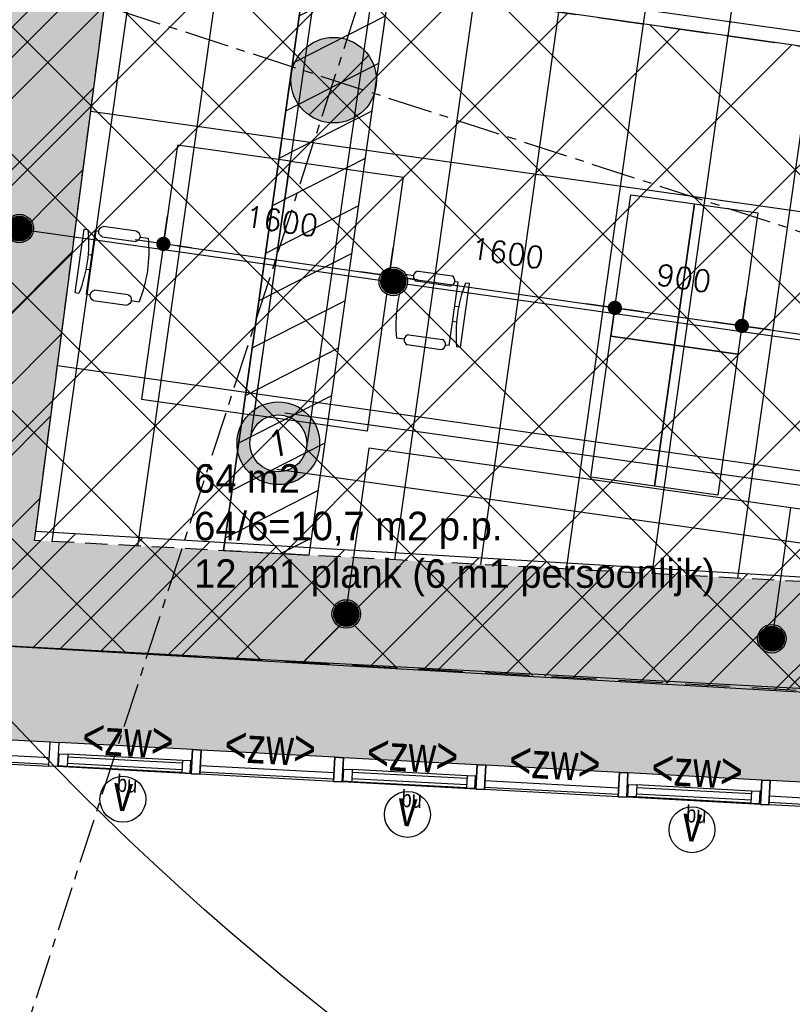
# Model space of a CAD drawing. Header units: millimetres. Extents: x -4106 to 114694, y -37499 to 54647.
# Tile 5 of 109: x 22893 to 28315, y 19017 to 25922. Entities that reach past the tile are written whole.
import ezdxf
from ezdxf.enums import TextEntityAlignment as Align

# ---------------------------------------------------------------- set-up
doc = ezdxf.new("R2010")
doc.units = ezdxf.units.MM
doc.header["$LTSCALE"] = 50
for name, pattern in [('B0301', [25, 12.5, -6.25, 0, -6.25]), ('B0702', [4.6875, 3.125, -1.5625]), ('XREF_05-werkset$0$B0702', [4.6875, 3.125, -1.5625]), ('XREF_STRAMIEN$0$B0201', [50, 31.25, -6.25, 6.25, -6.25])]:
    doc.linetypes.add(name, pattern=pattern)
for name, color, linetype in [('FOK_ BRANDSLANGHASPELS', 2, 'Continuous'), ('FOK_07_STRAMIEN', 13, 'B0301'), ('FOK_08---_MAATVOERING', 2, 'Continuous'), ('FOK_22_BINNENWANDEN', 2, 'Continuous'), ('FOK_82_LOS MEUBILAIR', 1, 'Continuous'), ('XREF_05-werkset$0$AA28G---_PREFABBETON', 242, 'Continuous'), ('XREF_05-werkset$0$AI31----_BUITENKOZ', 242, 'Continuous'), ('XREF_05-werkset$0$AI31XH4-_ALUMINIUM', 242, 'Continuous'), ('XREF_05-werkset$0$AI32XI--_HOUT', 242, 'Continuous'), ('XREF_05-werkset$0$AI43S---_TEGELS', 1, 'Continuous'), ('XREF_05-werkset$0$AL$1A---_ALGEMEEN', 7, 'Continuous'), ('XREF_05-werkset$0$AL28G---_PREFABBETON', 4, 'Continuous'), ('XREF_05-werkset$0$AL31----_BUITENKOZ', 2, 'Continuous'), ('XREF_05-werkset$0$AL31XH4-_ALUMINIUM', 2, 'Continuous'), ('XREF_05-werkset$0$ALR3OR3-_OPPR30', 242, 'Continuous'), ('XREF_05-werkset$0$AT$1A---_ALGEMEEN', 7, 'Continuous'), ('XREF_05-werkset$0$AT$8A---_HULPLIJNEN', 241, 'Continuous'), ('XREF_05_PLAFOND$0$AA00VV4-_SOLID252', 254, 'Continuous'), ('XREF_05_PLAFOND$0$AA45----_PLAFONDAFW', 1, 'Continuous'), ('XREF_05_PLAFOND$0$AI45----_PLAFONDAFW', 2, 'Continuous'), ('XREF_05_Sprinkler installatie$0$verzonken sprinkler', 6, 'Continuous'), ('XREF_05_Sprinkler installatie$0$WL524---', 4, 'Continuous'), ('XREF_05_Sprinkler installatie$0$WL6516--', 4, 'Continuous'), ('XREF_05_Vloergoot installaties$0$EL6131--_VG', 3, 'Continuous'), ('XREF_05_Vloergoot installaties$0$EL6222--', 3, 'Continuous'), ('XREF_STRAMIEN$0$AL$7A---_STRAMIEN', 1, 'XREF_STRAMIEN$0$B0201')]:
    doc.layers.add(name, color=color, linetype=linetype)
doc.styles.add('FOK-DIM', font='romans.shx')
doc.styles.add('XREF_05-werkset$0$00_100', font='ABTPR.SHX', dxfattribs={"width": 0.8, "height": 120})
doc.styles.add('XREF_05-werkset$0$02_100', font='ABTPR.SHX', dxfattribs={"width": 0.8, "height": 250})
doc.styles.add('XREF_05_Sprinkler installatie$0$Standard', font='txt')
doc.styles.add('XREF_05_Vloergoot installaties$0$BURO-018', font='simplex.shx', dxfattribs={"height": 180})
doc.dimstyles.new('FOK-100', dxfattribs={"dimscale": 100, "dimtxt": 1.5, "dimasz": 1, "dimexe": 2, "dimexo": 0, "dimgap": 2, "dimtad": 1, "dimdec": 0, "dimzin": 11, "dimdsep": 46, "dimtxsty": 'FOK-DIM', "dimblk1": 'DOT', "dimblk2": 'DOT', "dimsah": 1, "dimcen": 2.5, "dimclrd": 256, "dimclre": 256, "dimclrt": 256, "dimadec": 0, "dimazin": 0, "dimtfac": 1, "dimtdec": 0, "dimtix": 1, "dimtmove": 2, "dimatfit": 3, "dimldrblk": 'DOT', "dimfxl": 2, "dimtolj": 1, "dimtzin": 0, "dimarcsym": 0})

# ---------------------------------------------------------------- blocks, each defined once
blk = doc.blocks.new('XREF_05-werkset$0$V-H-28G001_B09145W02')
at = {"layer": 'XREF_05-werkset$0$AA28G---_PREFABBETON'}
h = blk.add_hatch(color=254, dxfattribs=at)
edge = h.paths.add_edge_path()
edge.add_arc((0, 0), 300, 0, 360)
h = blk.add_hatch(dxfattribs=at)
h.set_pattern_fill('KALKZST', color=1, scale=880, style=0)
h.set_pattern_definition([(45, (-25612.5, -9670.3), (-390.278, 390.278), [])])
edge = h.paths.add_edge_path()
edge.add_arc((0, 0), 300, 0, 360)
at = {"layer": 'XREF_05-werkset$0$AL28G---_PREFABBETON'}
blk.add_circle((0, 0), 300, dxfattribs=at)
blk = doc.blocks.new('XREF_05-werkset$0$V-H-28X00A_09145B1')
blk.add_blockref('XREF_05-werkset$0$V-H-28G001_B09145W02', (25096.5, 25498.3))
blk = doc.blocks.new('XREF_05-werkset$0$V-K-39-003X_B09145W02')
at = {"color": 0, "linetype": 'ByBlock'}
blk.add_lwpolyline([(60, 9), (60, -161), (0, -161), (0, 9)], close=True, dxfattribs=at)
blk = doc.blocks.new('XREF_05-werkset$0$V-K-39-003S_B09145W02')
at = {"color": 0, "linetype": 'ByBlock'}
blk.add_lwpolyline([(-60, 9), (-60, -161), (0, -161), (0, 9)], close=True, dxfattribs=at)
blk = doc.blocks.new('XREF_05-werkset$0$V-K-39-005X_B09145W02')
at = {"color": 0}
blk.add_lwpolyline([(67, 0), (67, -85), (0, -85), (0, 0)], close=True, dxfattribs=at)
blk = doc.blocks.new('XREF_05-werkset$0$V-K-39-005S_B09145W02')
at = {"color": 0}
blk.add_lwpolyline([(-67, 0), (-67, -85), (0, -85), (0, 0)], close=True, dxfattribs=at)
blk = doc.blocks.new('XREF_05-werkset$0$V-H-31-00JS_B09145W02')
at = {"layer": 'XREF_05-werkset$0$AI31XH4-_ALUMINIUM'}
for p, q in [((-60, 89.5), (-1000, 89.5)), ((-127, 9.5), (-933, 9.5)), ((-60, -80.5), (-1000, -80.5)), ((-127, -75.5), (-933, -75.5))]:
    blk.add_line(p, q, dxfattribs=at)
at = {"layer": 'XREF_05-werkset$0$AL$1A---_ALGEMEEN'}
blk.add_circle((-530, -284), 161, dxfattribs=at)
at = {"layer": 'XREF_05-werkset$0$AL31XH4-_ALUMINIUM'}
for p, q in [((-127, -10.5), (-933, -10.5)), ((-127, -55.5), (-933, -55.5))]:
    blk.add_line(p, q, dxfattribs=at)
for name, p in [('XREF_05-werkset$0$V-K-39-003X_B09145W02', (-1060, 80.5)), ('XREF_05-werkset$0$V-K-39-003S_B09145W02', (0, 80.5))]:
    blk.add_blockref(name, p, dxfattribs=at)
at = {"layer": 'XREF_05-werkset$0$AL31XH4-_ALUMINIUM', "xscale": 0.8955223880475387}
for name, p in [('XREF_05-werkset$0$V-K-39-005X_B09145W02', (-993, 9.5)), ('XREF_05-werkset$0$V-K-39-005S_B09145W02', (-67, 9.5))]:
    blk.add_blockref(name, p, dxfattribs=at)
at = {"layer": 'XREF_05-werkset$0$AT$1A---_ALGEMEEN', "color": 7, "style": 'XREF_05-werkset$0$02_100', "width": 0.8}
blk.add_text('v', height=250, dxfattribs=at).set_placement((-530, -241.4), align=Align.MIDDLE_CENTER)
at = {"layer": 'XREF_05-werkset$0$AT$8A---_HULPLIJNEN', "color": 1, "style": 'XREF_05-werkset$0$00_100', "width": 0.8}
blk.add_text('bu', height=120, dxfattribs=at).set_placement((-577.2, -233.8))
blk = doc.blocks.new('XREF_05-werkset$0$V-H-31-00KS_B09145W02')
at = {"layer": 'XREF_05-werkset$0$AI31----_BUITENKOZ'}
for p, q in [((-60, 89.5), (-1000, 89.5)), ((-60, -80.5), (-1000, -80.5))]:
    blk.add_line(p, q, dxfattribs=at)
at = {"layer": 'XREF_05-werkset$0$AL31----_BUITENKOZ'}
for p, q in [((-60, -20.5), (-1000, -20.5)), ((-60, -65.5), (-1000, -65.5))]:
    blk.add_line(p, q, dxfattribs=at)
for name, p in [('XREF_05-werkset$0$V-K-39-003X_B09145W02', (-1060, 80.5)), ('XREF_05-werkset$0$V-K-39-003S_B09145W02', (0, 80.5))]:
    blk.add_blockref(name, p, dxfattribs=at)
blk = doc.blocks.new('XREF_05-werkset$0$V-H-00-007_B09145W02')
at = {"layer": 'XREF_05-werkset$0$AT$1A---_ALGEMEEN', "color": 7, "style": 'XREF_05-werkset$0$02_100', "width": 0.8}
blk.add_text('<zw>', height=250, dxfattribs=at).set_placement((0, -165.4), align=Align.CENTER)
blk = doc.blocks.new('XREF_05-werkset')
at = {"layer": 'XREF_05-werkset$0$AI43S---_TEGELS'}
h = blk.add_hatch(dxfattribs=at)
h.set_pattern_fill('ANSI37', color=252, scale=7200, angle=145.52, style=0)
h.set_pattern_definition([(172.54, (17520, 29153.9), (-116.85, -892.38), []), (262.54, (17520, 29153.9), (892.38, -116.85), [])])
h.paths.add_polyline_path([(23671.1, 36469.7), (18477.9, 36469.7), (16562.1, 21838.2), (21719.1, 21562.5)])
edge = h.paths.add_edge_path(flags=16)
edge.add_line((16697.9, 21951.1), (21708.6, 21683.2))
edge.add_line((21708.6, 21683.2), (21705.4, 21623.3))
edge.add_line((21705.4, 21623.3), (16630, 21894.6))
edge = h.paths.add_edge_path(flags=16)
edge.add_line((16630, 21894.6), (18530.6, 36409.7))
edge = h.paths.add_edge_path(flags=16)
edge.add_line((18583.2, 36349.7), (16697.9, 21951.1))
edge = h.paths.add_edge_path(flags=16)
edge.add_line((18530.6, 36409.7), (23642.5, 36409.7))
edge.add_line((23642.5, 36409.7), (23642.5, 36349.7))
edge.add_line((23642.5, 36349.7), (18583.2, 36349.7))
at = {"layer": 'XREF_05-werkset$0$AI31----_BUITENKOZ'}
for points in [[(21717.8, 21552.2), (21614.9, 20766.9), (23098.6, 20687.3)], [(21886.3, 21530.1), (21807.3, 20926.8), (23107.7, 20857.1)]]:
    blk.add_lwpolyline(points, dxfattribs=at)
at = {"layer": 'XREF_05-werkset$0$AI32XI--_HOUT'}
blk.add_lwpolyline([(31191.2, 21079.5), (22128, 21565.5), (24131.3, 36864.7), (96260.6, 36864.7), (87026.7, -28343), (68249.8, -22249.2)], dxfattribs=at)
at = {"layer": 'XREF_05-werkset$0$AL31----_BUITENKOZ'}
for points in [[(21732.6, 21550.2), (21631.9, 20781), (23099.4, 20702.3)], [(21777.3, 21544.4), (21682.8, 20823.3), (23101.8, 20747.2)]]:
    blk.add_lwpolyline(points, dxfattribs=at)
at = {"layer": 'XREF_05-werkset$0$ALR3OR3-_OPPR30', "linetype": 'XREF_05-werkset$0$B0702'}
blk.add_lwpolyline([(60436.3, 20098.9), (31231.4, 21828.4), (22996.8, 22270), (24807, 36094.7), (95373.9, 36094.7), (86392.8, -27327.7), (68973.9, -21674.7), (69214.5, 10715.9, 0.399143)], format="xyb", close=True, dxfattribs=at)
blk.add_blockref('XREF_05-werkset$0$V-H-28X00A_09145B1', (0, 0))
for name, p, rotation in [('XREF_05-werkset$0$V-H-00-007_B09145W02', (23656, 20920.7), 356.9399999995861), ('XREF_05-werkset$0$V-H-31-00JS_B09145W02', (24161.4, 20710.9), 356.9304614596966), ('XREF_05-werkset$0$V-H-00-007_B09145W02', (24654.6, 20867.3), 356.9399999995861), ('XREF_05-werkset$0$V-H-00-007_B09145W02', (25653.2, 20813.9), 356.9399999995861), ('XREF_05-werkset$0$V-H-31-00KS_B09145W02', (25160, 20657.4), 356.9304614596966), ('XREF_05-werkset$0$V-H-00-007_B09145W02', (26651.7, 20760.5), 356.9399999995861), ('XREF_05-werkset$0$V-H-31-00JS_B09145W02', (26158.5, 20603.8), 356.9304614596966), ('XREF_05-werkset$0$V-H-00-007_B09145W02', (27650.3, 20707.2), 356.9399999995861), ('XREF_05-werkset$0$V-H-31-00KS_B09145W02', (27157.1, 20550.3), 356.9304614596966), ('XREF_05-werkset$0$V-H-31-00JS_B09145W02', (28155.7, 20496.7), 356.9304614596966), ('XREF_05-werkset$0$V-H-31-00KS_B09145W02', (29154.2, 20443.2), 356.9304614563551)]:
    blk.add_blockref(name, p, dxfattribs=dict(rotation=rotation))
blk = doc.blocks.new('XREF_STRAMIEN')
at = {"layer": 'XREF_STRAMIEN$0$AL$7A---_STRAMIEN', "ltscale": 0.2}
blk.add_line((4081.1, 32318.5), (99881.1, 1228.2), dxfattribs=at)
blk.add_lwpolyline([(30975.4, 43612.9), (13366.5, -10645.9)], dxfattribs=at)
blk = doc.blocks.new('XREF_05_PLAFOND')
at = {"layer": 'XREF_05_PLAFOND$0$AA00VV4-_SOLID252'}
h = blk.add_hatch(color=256, dxfattribs=at)
edge = h.paths.add_edge_path(flags=16)
edge.add_line((31231.4, 21828.4), (22996.8, 22270))
edge.add_line((22996.8, 22270), (24807, 36094.7))
edge.add_line((24807, 36094.7), (95373.9, 36094.7))
edge.add_line((95373.9, 36094.7), (86392.8, -27327.7))
edge.add_line((86392.8, -27327.7), (68973.9, -21674.7))
edge.add_line((68973.9, -21674.7), (69214.5, 10715.9))
edge.add_arc((59884.7, 10785.2), 9330, 359.57452, 446.61078)
edge.add_line((60436.3, 20098.9), (31231.4, 21828.4))
edge = h.paths.add_edge_path()
edge.add_line((31161.2, 20520.3), (31177.8, 20829.9))
edge.add_line((31177.8, 20829.9), (60377.7, 19100.6))
edge.add_arc((59884.7, 10785.2), 8330, -0.42547, 86.60747, ccw=False)
edge.add_line((68214.5, 10723.3), (67969.2, -22304.6))
edge.add_line((67969.2, -22304.6), (67939.7, -22395.7))
edge.add_line((67939.7, -22395.7), (87220.1, -28652.8))
edge.add_line((87220.1, -28652.8), (96531.3, 37099.7))
edge.add_line((96531.3, 37099.7), (23925.1, 37099.7))
edge.add_line((23925.1, 37099.7), (21807.3, 20926.8))
edge.add_line((21807.3, 20926.8), (31096.2, 20428.7))
edge.add_line((31096.2, 20428.7), (31101.3, 20523.5))
edge.add_line((31101.3, 20523.5), (31161.2, 20520.3))
at = {"layer": 'XREF_05_PLAFOND$0$AA45----_PLAFONDAFW'}
h = blk.add_hatch(dxfattribs=at)
h.set_pattern_fill('ANSI31', color=256, scale=2200, angle=342.02, style=0)
h.set_pattern_definition([(27.02, (0, 0), (-124.9329, 244.9832), [])])
h.paths.add_polyline_path([(24324.3, 22200.7), (24925.4, 22166.6), (26897.7, 36094.7), (26291.8, 36094.7)])
at = {"layer": 'XREF_05_PLAFOND$0$AI45----_PLAFONDAFW'}
h = blk.add_hatch(dxfattribs=at)
h.set_pattern_fill('_USER,_O', color=256, scale=600, angle=90, pattern_type=0)
h.set_pattern_definition([(81.94, (95233.5, 35104.6), (-594.073, 84.126), [])])
edge = h.paths.add_edge_path(flags=16)
edge.add_arc((41622.2, 26897.4), 5449.9, 0, 360)
h.paths.add_polyline_path([(49933.5, 30177.3), (51533.5, 30177.3), (51533.5, 27777.3), (49933.5, 27777.3)], flags=16)
edge = h.paths.add_edge_path(flags=16)
edge.add_arc((86127.3, 26613.5), 3800, 0, 360)
edge = h.paths.add_edge_path(flags=16)
edge.add_arc((74998.8, -10766.8), 5449.8, 0, 360)
edge = h.paths.add_edge_path()
edge.add_line((31231.4, 21828.4), (22996.8, 22270))
edge.add_line((22996.8, 22270), (24807, 36094.7))
edge.add_line((24807, 36094.7), (95373.9, 36094.7))
edge.add_line((95373.9, 36094.7), (86392.8, -27327.7))
edge.add_line((86392.8, -27327.7), (68973.9, -21674.7))
edge.add_line((68973.9, -21674.7), (69214.5, 10715.9))
edge.add_arc((59884.7, 10785.2), 9330, 359.57452, 446.61078)
edge.add_line((60436.3, 20098.9), (31231.4, 21828.4))
h = blk.add_hatch(dxfattribs=at)
h.set_pattern_fill('_USER,_O', color=256, scale=1800, pattern_type=0)
h.set_pattern_definition([(351.94, (95233.5, 35104.6), (252.378, 1782.22), [])])
edge = h.paths.add_edge_path(flags=16)
edge.add_arc((74998.8, -10766.8), 5449.8, 0, 360)
edge = h.paths.add_edge_path(flags=16)
edge.add_arc((41622.2, 26897.4), 5449.9, 0, 360)
h.paths.add_polyline_path([(49933.5, 30177.3), (51533.5, 30177.3), (51533.5, 27777.3), (49933.5, 27777.3)], flags=16)
edge = h.paths.add_edge_path(flags=16)
edge.add_arc((86127.3, 26613.5), 3800, 0, 360)
edge = h.paths.add_edge_path()
edge.add_line((31231.4, 21828.4), (22996.8, 22270))
edge.add_line((22996.8, 22270), (24807, 36094.7))
edge.add_line((24807, 36094.7), (95373.9, 36094.7))
edge.add_line((95373.9, 36094.7), (86392.8, -27327.7))
edge.add_line((86392.8, -27327.7), (68973.9, -21674.7))
edge.add_line((68973.9, -21674.7), (69214.5, 10715.9))
edge.add_arc((59884.7, 10785.2), 9330, 359.57452, 446.61078)
edge.add_line((60436.3, 20098.9), (31231.4, 21828.4))
at = {"layer": 'XREF_05_PLAFOND$0$AA45----_PLAFONDAFW'}
blk.add_lwpolyline([(24324.3, 22200.7), (24925.4, 22166.6), (26897.7, 36094.7), (26291.8, 36094.7)], close=True, dxfattribs=at)
blk = doc.blocks.new('XREF_05_Sprinkler installatie$0$SP-KOP02')
at = {"color": 0, "linetype": 'Continuous'}
for p, q in [((-0.875, -0.023), (0.023, 0.875)), ((-0.847, -0.219), (0.219, 0.847)), ((-0.843, 0.233), (-0.233, 0.843)), ((-0.786, -0.383), (0.383, 0.786)), ((-0.702, -0.523), (0.523, 0.702)), ((-0.595, -0.641), (0.641, 0.595)), ((-0.469, -0.739), (0.739, 0.469)), ((-0.32, -0.815), (0.815, 0.32)), ((-0.144, -0.863), (0.863, 0.144)), ((0.072, -0.872), (0.872, -0.072)), ((0.381, -0.788), (0.788, -0.381))]:
    blk.add_line(p, q, dxfattribs=at)
at = {"color": 0, "linetype": 'Continuous', "const_width": 0.875}
blk.add_lwpolyline([(-0.438, 0, 1), (0.438, 0, 1)], format="xyb", close=True, dxfattribs=at)
at = {"color": 0, "linetype": 'Continuous'}
for radius in [1, 0.875]:
    blk.add_circle((0, 0), radius, dxfattribs=at)
at = {"color": 0, "linetype": 'Continuous', "style": 'XREF_05_Sprinkler installatie$0$Standard', "flags": 1}
for tag, p in [('SP_MATCODE', (2, 2)), ('SP_TEMP', (2, -3)), ('SP_DOORL', (2, -5)), ('SP_KFACT', (2, -7)), ('SP_SPRHK', (2, -9)), ('SP_KLEP', (2, -11))]:
    blk.add_attdef(tag, p, '', height=1, dxfattribs=at)
blk = doc.blocks.new('XREF_05_Sprinkler installatie')
at = {"layer": 'XREF_05_Sprinkler installatie$0$verzonken sprinkler'}
h = blk.add_hatch(dxfattribs=at)
h.set_pattern_fill('JIS_WOOD', color=256, scale=500, style=0)
h.set_pattern_definition([(45, (3.27, -36464.7), (-250, 250), [])])
h.paths.add_polyline_path([(24807, 36094.7), (95373.9, 36094.7), (86392.8, -27327.1), (68969.3, -21673.2), (69211, 10225.9), (69061.7, 12468.4), (68691.3, 13866.6), (68340.9, 14727.8), (67609, 16018.5), (67276.1, 16479), (66137.8, 17709.9), (64799, 18713.9), (64109.1, 19104.2), (63010.1, 19573.8), (61837.8, 19908.5), (60551.6, 20091.3), (59092.5, 20179.1), (23005.1, 22333.3)], flags=16)
h.paths.add_polyline_path([(24131.3, 36864.7), (96541.6, 37108.7), (87227.5, -28664.7), (68230.9, -22243.1), (68457.4, 9789.2), (68440.3, 11431.8), (68331.7, 12290.1), (67835.2, 13662.2), (67691.2, 14032.7), (66838.9, 15594.2), (65842.1, 16784.9), (63693.8, 18333.6), (62337.4, 18876.6), (59567.3, 19359.3), (56813.6, 19563.8), (22128.1, 21566.8)])
for points in [[(24131.3, 36864.7), (96541.6, 37108.7), (87227.5, -28664.7), (68230.9, -22243.1), (68457.4, 9789.2), (68440.3, 11431.8), (68331.7, 12290.1), (67835.2, 13662.2), (67691.2, 14032.7), (66838.9, 15594.2), (65842.1, 16784.9), (63693.8, 18333.6), (62337.4, 18876.6), (59567.3, 19359.3), (56813.6, 19563.8), (22128.1, 21566.8)], [(24807, 36094.7), (95373.9, 36094.7), (86392.8, -27327.1), (68969.3, -21673.2), (69211, 10225.9), (69061.7, 12468.4), (68691.3, 13866.6), (68340.9, 14727.8), (67609, 16018.5), (67276.1, 16479), (66137.8, 17709.9), (64799, 18713.9), (64109.1, 19104.2), (63010.1, 19573.8), (61837.8, 19908.5), (60551.6, 20091.3), (59092.5, 20179.1), (23005.1, 22333.3)]]:
    blk.add_lwpolyline(points, close=True, dxfattribs=at)
at = {"layer": 'XREF_05_Sprinkler installatie$0$WL524---'}
for p, q in [((22895.9, 24452.4), (32002.8, 23162.8)), ((25343.8, 22917.4), (25179.1, 21754.7)), ((28305.1, 22498.1), (25343.8, 22917.4)), ((28176.1, 21587.4), (28305.1, 22498.1)), ((31297.8, 22074.3), (28305.1, 22498.1))]:
    blk.add_line(p, q, dxfattribs=at)
at = {"layer": 'XREF_05_Sprinkler installatie$0$WL6516--', "xscale": 99.9999999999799, "yscale": 100, "zscale": 100, "rotation": 7.589429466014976}
for p in [(22890.6, 24457.9), (25514.6, 24086.3), (25184.4, 21754.9), (28171.6, 21580.8)]:
    blk.add_blockref('XREF_05_Sprinkler installatie$0$SP-KOP02', p, dxfattribs=at)
blk = doc.blocks.new('XREF_05_Vloergoot installaties$0$E00415')
at = {"linetype": 'Continuous'}
h = blk.add_hatch(color=0, dxfattribs=at)
edge = h.paths.add_edge_path()
edge.add_arc((0, 0), 2.9, 0, 360)
edge = h.paths.add_edge_path(flags=16)
edge.add_arc((0, 0), 2, 0, 360)
at = {"color": 0, "linetype": 'Continuous'}
for radius in [2.9, 2]:
    blk.add_circle((0, 0), radius, dxfattribs=at)
at = {"color": 0, "linetype": 'Continuous', "style": 'XREF_05_Vloergoot installaties$0$BURO-018'}
for tag, p in [('E_GKAST', (0, 8)), ('E_GROEP', (0, 5)), ('E_SGROEP', (4.5, 5))]:
    blk.add_attdef(tag, text='', height=1.8, dxfattribs=at).set_placement(p, align=Align.MIDDLE)
at = {"color": 0, "linetype": 'Continuous', "style": 'XREF_05_Vloergoot installaties$0$BURO-018', "flags": 1}
for tag, p in [('E_VERMCODE', (13, 5)), ('E_MATCODE', (0, 0))]:
    blk.add_attdef(tag, text='', height=1.8, dxfattribs=at).set_placement(p, align=Align.MIDDLE)
blk = doc.blocks.new('XREF_05_Vloergoot installaties')
at = {"layer": 'XREF_05_Vloergoot installaties$0$EL6131--_VG'}
for p, q in [((25027.8, 26565.8), (24510.1, 22980.1)), ((25423.7, 26508.6), (24906, 22923)), ((24752.5, 23165.3), (30714.8, 22329.1)), ((24696.9, 22769.1), (30659.2, 21932.9))]:
    blk.add_line(p, q, dxfattribs=at)
at = {"layer": 'XREF_05_Vloergoot installaties$0$EL6222--'}
ref = blk.add_blockref('XREF_05_Vloergoot installaties$0$E00415', (24708.1, 22951.5), dxfattribs=dict(at, xscale=100.000000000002, yscale=100, zscale=100, rotation=351.5354125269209))
ref.add_attrib('E_GROEP', '1', dxfattribs={"layer": '0', "color": 1, "linetype": 'Continuous', "height": 180, "rotation": 9.51131, "style": 'XREF_05_Vloergoot installaties$0$BURO-018'}).set_placement((24708.1, 22951.5), align=Align.MIDDLE)
blk = doc.blocks.new('WP 1600-800')
at = {"linetype": 'Continuous'}
for p, q in [((569, 1600.1), (595.5, 1600.1)), ((569, 1600.1), (569, 1149.6)), ((648.5, 1600.1), (675, 1600.1)), ((648.5, 1600.1), (648.5, 1149.6)), ((701.5, 1636.1), (940, 1636.1)), ((966.5, 1600.1), (1022, 1600.1)), ((940, 1564.1), (701.5, 1564.1)), ((648.5, 1427.8), (620.3, 1427.8)), ((620.9, 1321.8), (648.5, 1321.8)), ((701.5, 1185.6), (940, 1185.6)), ((569, 1149.6), (595.5, 1149.6)), ((648.5, 1149.6), (675, 1149.6)), ((935.6, 1113), (697.1, 1113)), ((966.5, 1149.6), (1022, 1149.6))]:
    blk.add_line(p, q, dxfattribs=at)
blk.add_lwpolyline([(1133.9, 2274.8), (1933.9, 2274.8), (1933.9, 474.8), (1133.9, 474.8)], close=True)
for centre, radius, start, end in [((-348.6, 1374.8), 970.6, 346.5803, 13.4197), ((712.7, 1600.1), 37.7, 107.28561, 252.71439), ((928.8, 1600.1), 37.7, 287.28561, 72.71439), ((77.9, 1374.8), 970.6, 346.5803, 13.4197), ((710.9, 1148.6), 38.2, 104.35438, 248.70731), ((926.1, 1150), 38.2, 284.35438, 68.70731)]:
    blk.add_arc(centre, radius, start, end, dxfattribs=at)
blk = doc.blocks.new('A$C094F4788')
at = {"layer": 'Defpoints'}
blk.add_lwpolyline([(5, 19), (104, 5)], dxfattribs=at)
blk.add_point((5, 19), dxfattribs=at)
at = {"layer": 'Defpoints', "color": 5}
for p in [(5, 19), (104, 5)]:
    blk.add_point(p, dxfattribs=at)
at = {"layer": 'FOK_22_BINNENWANDEN', "color": 5}
for centre in [(5, 19), (104, 5)]:
    blk.add_circle(centre, 5, dxfattribs=at)
blk = doc.blocks.new('DOT')
at = {"color": 0}
blk.add_line((-2, 0), (2, 0), dxfattribs=at)
at = {"color": 0, "const_width": 0.5}
blk.add_lwpolyline([(-0.25, 0, 1), (0.25, 0, 1)], format="xyb", close=True, dxfattribs=at)
blk = doc.blocks.new('*D73')
at = {"layer": 'Defpoints', "color": 0}
for p in [(23901.5, 24349.9), (25485.7, 24125.5), (25485.7, 24125.5)]:
    blk.add_point(p, dxfattribs=at)
at = {"layer": 'FOK_08---_MAATVOERING', "lineweight": -2}
for p, q in [((23901.5, 24349.9), (23929.5, 24547.9)), ((24000.5, 24335.8), (25386.6, 24139.5)), ((25485.7, 24125.5), (25457.6, 23927.5))]:
    blk.add_line(p, q, dxfattribs=at)
at = {"layer": 'FOK_08---_MAATVOERING', "lineweight": -2, "xscale": 100, "yscale": 100, "zscale": 100}
for p, rotation in [((23901.5, 24349.9), 171.939999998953), ((25485.7, 24125.5), 351.939999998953)]:
    blk.add_blockref('DOT', p, dxfattribs=dict(at, rotation=rotation))
at = {"layer": 'FOK_08---_MAATVOERING', "insert": (24732.1, 24510), "char_height": 150, "attachment_point": 5, "rotation": 351.94, "style": 'FOK-DIM'}
blk.add_mtext('\\A1;1600', dxfattribs=at)
blk = doc.blocks.new('kast')
at = {"layer": 'FOK_82_LOS MEUBILAIR'}
blk.add_lwpolyline([(-1052.2, -305.5), (-62.1, -445.7), (1, -0.1), (-989.1, 140.1)], close=True, dxfattribs=at)
blk = doc.blocks.new('A$C4D8164B4')
at = {"layer": 'FOK_ BRANDSLANGHASPELS', "color": 2}
blk.add_circle((20000, 20000), 20000, dxfattribs=at)
blk = doc.blocks.new('*D122')
at = {"layer": 'Defpoints', "color": 0}
for p in [(25485.7, 24125.5), (27069.8, 23901.2), (27069.8, 23901.2)]:
    blk.add_point(p, dxfattribs=at)
at = {"layer": 'FOK_08---_MAATVOERING', "lineweight": -2}
for p, q in [((25485.7, 24125.5), (25513.7, 24323.5)), ((25584.7, 24111.5), (26970.8, 23915.2)), ((27069.8, 23901.2), (27041.8, 23703.2))]:
    blk.add_line(p, q, dxfattribs=at)
at = {"layer": 'FOK_08---_MAATVOERING', "lineweight": -2, "xscale": 100, "yscale": 100, "zscale": 100}
for p, rotation in [((25485.7, 24125.5), 171.9399999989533), ((27069.8, 23901.2), 351.9399999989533)]:
    blk.add_blockref('DOT', p, dxfattribs=dict(at, rotation=rotation))
at = {"layer": 'FOK_08---_MAATVOERING', "insert": (26316.3, 24285.6), "char_height": 150, "attachment_point": 5, "rotation": 351.94, "style": 'FOK-DIM'}
blk.add_mtext('\\A1;1600', dxfattribs=at)
blk = doc.blocks.new('*D123')
at = {"layer": 'Defpoints', "color": 0}
for p in [(27961, 23775), (29545.2, 23550.7), (29545.2, 23550.7)]:
    blk.add_point(p, dxfattribs=at)
at = {"layer": 'FOK_08---_MAATVOERING', "lineweight": -2}
for p, q in [((27961, 23775), (27989, 23973)), ((28060, 23761), (29446.1, 23564.7)), ((29545.2, 23550.7), (29517.1, 23352.6))]:
    blk.add_line(p, q, dxfattribs=at)
at = {"layer": 'FOK_08---_MAATVOERING', "lineweight": -2, "xscale": 100, "yscale": 100, "zscale": 100}
for p, rotation in [((27961, 23775), 171.9399999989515), ((29545.2, 23550.7), 351.9399999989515)]:
    blk.add_blockref('DOT', p, dxfattribs=dict(at, rotation=rotation))
at = {"layer": 'FOK_08---_MAATVOERING', "insert": (28791.6, 23935.1), "char_height": 150, "attachment_point": 5, "rotation": 351.94, "style": 'FOK-DIM'}
blk.add_mtext('\\A1;1600', dxfattribs=at)
blk = doc.blocks.new('*D126')
at = {"layer": 'Defpoints', "color": 0}
for p in [(27069.8, 23901.2), (27961, 23775), (27961, 23775)]:
    blk.add_point(p, dxfattribs=at)
at = {"layer": 'FOK_08---_MAATVOERING', "lineweight": -2}
for p, q in [((27069.8, 23901.2), (27041.8, 23703.2)), ((27168.9, 23887.2), (27861.9, 23789)), ((27961, 23775), (27932.9, 23577))]:
    blk.add_line(p, q, dxfattribs=at)
at = {"layer": 'FOK_08---_MAATVOERING', "lineweight": -2, "xscale": 100, "yscale": 100, "zscale": 100}
for p, rotation in [((27069.8, 23901.2), 171.9399999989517), ((27961, 23775), 351.9399999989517)]:
    blk.add_blockref('DOT', p, dxfattribs=dict(at, rotation=rotation))
at = {"layer": 'FOK_08---_MAATVOERING', "insert": (27554, 24110.4), "char_height": 150, "attachment_point": 5, "rotation": 351.94, "style": 'FOK-DIM'}
blk.add_mtext('\\A1;900', dxfattribs=at)

msp = doc.modelspace()

# ---------------------------------------------------------------- hatches: boundary and pattern name
at = {"layer": 'FOK_08---_MAATVOERING'}
h = msp.add_hatch(dxfattribs=at)
h.set_pattern_fill('ANSI37', color=254, scale=200, angle=180, style=0)
h.set_pattern_definition([(225, (59764.1, 56299.3), (449.013, -449.013), []), (315, (59764.1, 56299.3), (449.013, 449.013), [])])
h.paths.add_polyline_path([(22774.6, 26529.4), (37241, 24480.8), (36767.3, 20749), (22128, 21565.5)])

# ---------------------------------------------------------------- linework, layer by layer
at = {"layer": 'FOK_08---_MAATVOERING', "color": 13, "linetype": 'B0702', "ltscale": 2}
msp.add_lwpolyline([(22774.6, 26529.4), (37241, 24480.8), (36767.3, 20749), (22128, 21565.5)], close=True, dxfattribs=at)
at = {"layer": 'FOK_22_BINNENWANDEN'}
for p, q in [((33260.8, 25044.4), (23539.7, 26421)), ((29611.3, 25662.2), (26740, 26068.8))]:
    msp.add_line(p, q, dxfattribs=at)

# ---------------------------------------------------------------- block references
for name in ['XREF_05_PLAFOND', 'XREF_05_Sprinkler installatie', 'XREF_05_Vloergoot installaties']:
    msp.add_blockref(name, (0, 0))
at = {"layer": 'FOK_ BRANDSLANGHASPELS'}
msp.add_blockref('A$C4D8164B4', (17457.6, 14646.8), dxfattribs=at)
at = {"layer": 'FOK_07_STRAMIEN'}
msp.add_blockref('XREF_STRAMIEN', (0, 0), dxfattribs=at)
at = {"layer": 'FOK_22_BINNENWANDEN'}
msp.add_blockref('XREF_05-werkset', (0, 0), dxfattribs=at)
at = {"layer": 'FOK_22_BINNENWANDEN', "rotation": 90}
msp.add_blockref('A$C094F4788', (27883.6, 25803.6), dxfattribs=at)
at = {"layer": 'FOK_82_LOS MEUBILAIR', "xscale": -1}
for name, p, rotation in [('WP 1600-800', (22943.5, 25672.1), 171.9400000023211), ('kast', (27627.4, 24629.1), 253.8800000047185), ('kast', (28073, 24566.1), 253.8800000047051), ('kast', (27487.2, 23639), 253.8800000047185), ('kast', (27932.8, 23575.9), 253.8800000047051)]:
    msp.add_blockref(name, p, dxfattribs=dict(at, rotation=rotation))
at = {"layer": 'FOK_82_LOS MEUBILAIR', "rotation": 171.9400000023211}
msp.add_blockref('WP 1600-800', (26773.1, 25129.8), dxfattribs=at)

# ---------------------------------------------------------------- texts
at = {"layer": 'FOK_08---_MAATVOERING', "color": 13, "linetype": 'B0702', "ltscale": 2, "insert": (24117.1, 22804.9), "char_height": 200, "width": 57960.996, "attachment_point": 1}
msp.add_mtext('{\\fCentury Gothic|b0|i0|c0|p34;64 m2\\P64/6=10,7 m2 p.p.\\P12 m1 plank (6 m1 persoonlijk)}', dxfattribs=at)

# ---------------------------------------------------------------- dimensions: what is measured, and where the dimension line sits
at = {"layer": 'FOK_08---_MAATVOERING'}
for base, p1, p2, picture, middle in [((25485.7, 24125.5), (23901.5, 24349.9), (25485.7, 24125.5), '*D73', (24732.1, 24510)), ((27069.8, 23901.2), (25485.7, 24125.5), (27069.8, 23901.2), '*D122', (26316.3, 24285.6)), ((27961, 23775), (27069.8, 23901.2), (27961, 23775), '*D126', (27554, 24110.4)), ((29545.2, 23550.7), (27961, 23775), (29545.2, 23550.7), '*D123', (28791.6, 23935.1))]:
    dim = msp.add_linear_dim(base=base, p1=p1, p2=p2, angle=171.94, dimstyle='FOK-100', dxfattribs=at)
    dim.commit()
    dim.dimension.update_dxf_attribs({"geometry": picture, "text_midpoint": middle})

doc.saveas('drawing.dxf')
